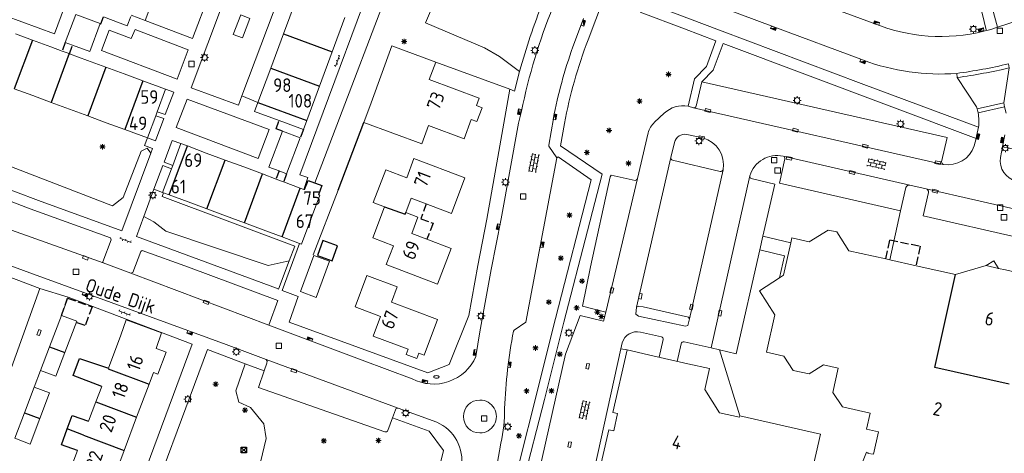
# Model space of a CAD drawing. Extents: x 168769 to 512904, y 516715 to 1559940.
# Tile 142 of 186: x 170164 to 170344, y 519865 to 519944. Entities that reach past the tile are written whole.
import ezdxf

# ---------------------------------------------------------------- set-up
doc = ezdxf.new("R2010")
doc.units = 0
doc.header["$MEASUREMENT"] = 0
doc.linetypes.add('OVERBOUW', pattern=[2, 1.5, -0.5])
doc.layers.get('0').update_dxf_attribs({"linetype": 'CONTINUOUS'})
for name, color, linetype, lineweight in [('B01_HOOFDGEBOUW', 10, 'CONTINUOUS', 0), ('B02_bijgebouw', 12, 'CONTINUOUS', 0), ('B07_scheidingsmuur', 14, 'CONTINUOUS', 25), ('B16_LUIFEL', 6, 'OVERBOUW', 25), ('B51_Luifel', 7, 'OVERBOUW', 25), ('Q04_wegmarkering', 7, 'CONTINUOUS', 0), ('Q21_LANTAARNPAAL', 7, 'CONTINUOUS', 18), ('Q23_kolk', 7, 'CONTINUOUS', 18), ('Q26_BOOM', 7, 'CONTINUOUS', 18), ('Q28_rioolput', 7, 'CONTINUOUS', 18), ('Q92_BRANDKRAAN', 7, 'CONTINUOUS', 0), ('Q96_STRAATKOLK', 7, 'CONTINUOUS', 0), ('Q97_TROTTOIRKOLK', 7, 'CONTINUOUS', 0), ('S02_symb_open_verh', 7, 'CONTINUOUS', 13), ('T04_Haag', 72, 'CONTINUOUS', 0), ('T05_SCHUTTING', 7, 'CONTINUOUS', 25), ('T51_CULTUURSCHEIDING', 3, 'CONTINUOUS', 0), ('V00_kant_verharding', 252, 'CONTINUOUS', 0), ('V11_VERKEERSDREMPEL', 7, 'CONTINUOUS', 0)]:
    doc.layers.add(name, color=color, linetype=linetype, lineweight=lineweight)
for name, color, linetype in [('B11_dakrand_hoofdgebouw', 20, 'CONTINUOUS'), ('B14_dakrand_bijgebouw', 30, 'CONTINUOUS'), ('Q34_Speelwerktuig', 32, 'CONTINUOUS'), ('Z02_Huisnummer', 253, 'CONTINUOUS'), ('Z06_STRAATNAAM', 7, 'CONTINUOUS')]:
    doc.layers.add(name, color=color, linetype=linetype)
doc.styles.add('ISOCP', font='isocp.shx', dxfattribs={"height": 1.8})

# ---------------------------------------------------------------- blocks, each defined once
blk = doc.blocks.new('Q21')
at = {"color": 0}
for points in [[(-1.5, 0), (-1, 0)], [(-1.06, 1.06), (-0.71, 0.71)], [(0, 1.5), (0, 1)], [(1.06, 1.06), (0.71, 0.71)], [(1.5, 0), (1, 0)], [(-1.06, -1.06), (-0.71, -0.71)], [(0, -1.5), (0, -1)], [(1.06, -1.06), (0.71, -0.71)]]:
    blk.add_lwpolyline(points, dxfattribs=at)
blk.add_circle((0, 0), 1, dxfattribs=at)
blk = doc.blocks.new('Q26')
at = {"color": 0}
for p, q in [((-1, 0), (1, 0)), ((-0.7, 0.7), (0.7, -0.7)), ((0.7, 0.7), (-0.7, -0.7)), ((0, 1), (0, -1))]:
    blk.add_line(p, q, dxfattribs=at)
blk = doc.blocks.new('Q28')
at = {"color": 0}
blk.add_lwpolyline([(1, 1), (1, -1), (-1, -1), (-1, 1)], close=True, dxfattribs=at)
blk = doc.blocks.new('Q34')
at = {"color": 0}
for p, q in [((-0.7, 0.7), (0.7, -0.7)), ((0.7, 0.7), (-0.7, -0.7))]:
    blk.add_line(p, q, dxfattribs=at)
blk.add_lwpolyline([(1, 1), (1, -1), (-1, -1), (-1, 1)], close=True, dxfattribs=at)
blk = doc.blocks.new('Q97')
blk.add_hatch(color=256).paths.add_polyline_path([(-1, 1), (-1, 0), (1, 1)])
blk.add_line((1, 1), (-1, 0))
at = {"color": 0}
for points in [[(-1, 0), (-1, 1), (1, 1), (1, 0), (-1, 0)], [(0, 0.8), (0, 1)]]:
    blk.add_lwpolyline(points, dxfattribs=at)
blk = doc.blocks.new('Q23')
at = {"color": 0}
blk.add_lwpolyline([(0.99, -0.5), (-0.99, -0.5), (-0.99, 0.5), (0.99, 0.5), (0.99, -0.5)], dxfattribs=at)
blk = doc.blocks.new('Q92')
at = {"color": 0}
blk.add_ellipse((0, 0), major_axis=(-0.991, 0), ratio=0.499983, start_param=1.570796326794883, end_param=7.853981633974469, dxfattribs=at)
blk = doc.blocks.new('S024')
at = {"color": 0}
for p, q in [((0, 1.2), (6.7, 1.2)), ((0, 0), (6.7, 0)), ((0.2, 1.2), (0.2, 0)), ((1.25, 1.5), (1.25, 1.2)), ((1.25, 0), (1.25, -1.2)), ((2.3, 1.2), (2.3, 0)), ((3.35, 1.5), (3.35, 1.2)), ((3.35, 0), (3.35, -1.2)), ((4.4, 1.2), (4.4, 0)), ((5.45, 1.5), (5.45, 1.2)), ((5.45, 0), (5.45, -1.2)), ((6.5, 1.2), (6.5, 0)), ((0, -1.2), (6.7, -1.2)), ((0.2, -1.2), (0.2, -1.5)), ((2.3, -1.2), (2.3, -1.5)), ((4.4, -1.2), (4.4, -1.5)), ((6.5, -1.2), (6.5, -1.5))]:
    blk.add_line(p, q, dxfattribs=at)
blk = doc.blocks.new('Q96')
for p, q in [((-1, 0.88), (1, 0.88)), ((-1, 0.75), (1, 0.75)), ((-1, 0.63), (1, 0.63)), ((-1, 0.5), (1, 0.5)), ((-1, 0.38), (1, 0.38)), ((-1, 0.25), (1, 0.25)), ((-1, 0.12), (1, 0.12))]:
    blk.add_line(p, q)
at = {"color": 0}
blk.add_lwpolyline([(1, 1), (1, 0), (-1, 0), (-1, 1), (1, 1)], dxfattribs=at)
blk = doc.blocks.new('S026')
for p, q in [((0, 0), (4.4, 0)), ((0.2, 0.5), (0.2, 0)), ((1.2, 0), (1.2, -0.5)), ((2.2, 0.5), (2.2, 0)), ((3.2, 0), (3.2, -0.5)), ((4.2, 0.5), (4.2, 0))]:
    blk.add_line(p, q)

msp = doc.modelspace()

# ---------------------------------------------------------------- linework, layer by layer
at = {"layer": 'B01_HOOFDGEBOUW'}
for p, q in [((170182.09, 519886.55), (170183.07, 519889.36)), ((170183.07, 519889.36), (170189.53, 519886.96)), ((170189.53, 519886.96), (170188.54, 519884.13)), ((170179.81, 519880.47), (170182.09, 519886.55)), ((170188.54, 519884.13), (170189.58, 519883.74)), ((170188.88, 519879.41), (170190.39, 519883.45)), ((170190.39, 519883.45), (170189.58, 519883.74)), ((170188.07, 519879.72), (170187.26, 519877.55)), ((170188.88, 519879.41), (170188.07, 519879.72))]:
    msp.add_line(p, q, dxfattribs=at)
for points in [[(170214.25, 519948.16), (170211.91, 519941.87)], [(170178.9, 519944.97), (170183.26, 519943.34), (170183.88, 519945.02)], [(170220.86, 519938.54), (170223.2, 519944.84)], [(170162.78, 519941.86), (170165.84, 519940.73)], [(170211.91, 519941.87), (170209.57, 519935.57)], [(170165.84, 519940.73), (170169.21, 519939.49)], [(170169.21, 519939.49), (170171.31, 519938.71)], [(170228, 519929.22), (170231.77, 519939.67), (170239.84, 519936.65), (170238.65, 519933.48)], [(170171.31, 519938.71), (170172.59, 519938.24)], [(170172.59, 519938.24), (170172.64, 519938.22)], [(170172.64, 519938.22), (170175.96, 519936.99)], [(170218.52, 519932.24), (170220.86, 519938.54)], [(170175.96, 519936.99), (170179.34, 519935.74)], [(170179.34, 519935.74), (170182.71, 519934.5)], [(170182.71, 519934.5), (170186.09, 519933.25)], [(170209.57, 519935.57), (170207.23, 519929.27)], [(170186.09, 519933.25), (170190.28, 519931.7)], [(170216.18, 519925.94), (170218.52, 519932.24)], [(170238.65, 519933.48), (170247.83, 519930.06)], [(170165.91, 519930.54), (170162.53, 519931.79)], [(170169.28, 519929.29), (170165.91, 519930.54)], [(170190.28, 519931.7), (170188.75, 519927.57)], [(170172.66, 519928.04), (170169.28, 519929.29)], [(170207.23, 519929.27), (170206.61, 519927.62), (170211.11, 519925.95)], [(170238.55, 519925.01), (170237.3, 519921.65), (170226.66, 519925.6), (170228, 519929.22)], [(170247.32, 519928.69), (170248.34, 519928.31), (170247.4, 519925.78), (170246.38, 519926.16)], [(170247.83, 519930.06), (170247.32, 519928.69)], [(170176.03, 519926.8), (170172.66, 519928.04)], [(170179.41, 519925.55), (170176.03, 519926.8)], [(170188.48, 519926.83), (170186.97, 519922.75), (170182.78, 519924.3)], [(170188.75, 519927.57), (170188.48, 519926.83)], [(170182.78, 519924.3), (170179.41, 519925.55)], [(170211.11, 519925.95), (170215.57, 519924.29)], [(170215.57, 519924.29), (170216.18, 519925.94)], [(170245.06, 519922.59), (170238.55, 519925.01)], [(170246.38, 519926.16), (170245.06, 519922.59)], [(170191.59, 519917.7), (170193.09, 519921.73)], [(170193.09, 519921.73), (170194.3, 519921.28)], [(170194.3, 519921.28), (170197.76, 519919.99)], [(170197.76, 519919.99), (170201.22, 519918.7)], [(170191.36, 519917.09), (170191.59, 519917.7)], [(170201.22, 519918.7), (170204.64, 519917.43)], [(170230.47, 519910.1), (170228.39, 519910.89), (170230.68, 519916.91), (170234.52, 519915.46), (170235.86, 519918.98), (170245.21, 519915.42), (170242.72, 519908.88), (170238.11, 519910.63)], [(170189.93, 519912.7), (170189.75, 519912.77), (170191.36, 519917.09)], [(170204.64, 519917.43), (170208.08, 519916.14)], [(170208.08, 519916.14), (170210.57, 519915.21)], [(170210.57, 519915.21), (170211.54, 519914.85)], [(170211.54, 519914.85), (170211.95, 519914.7)], [(170211.95, 519914.7), (170214.99, 519913.56)], [(170190.96, 519912.31), (170189.93, 519912.7)], [(170194.42, 519911.02), (170190.96, 519912.31)], [(170218.33, 519912.32), (170218.58, 519912.23), (170215.23, 519903.26), (170214.88, 519903.39)], [(170214.99, 519913.56), (170215.64, 519913.32)], [(170215.64, 519913.32), (170215.79, 519913.27)], [(170197.88, 519909.73), (170194.42, 519911.02)], [(170238.11, 519910.63), (170235.36, 519911.68), (170234.36, 519909.04)], [(170201.29, 519908.46), (170197.88, 519909.73)], [(170238.24, 519904.17), (170242.66, 519902.49), (170240.17, 519895.94), (170230.78, 519899.5), (170232.1, 519902.97), (170228.3, 519904.41), (170230.47, 519910.1)], [(170234.36, 519909.04), (170236.56, 519908.2), (170235.44, 519905.23), (170238.24, 519904.17)], [(170204.74, 519907.17), (170201.29, 519908.46)], [(170208.2, 519905.88), (170204.74, 519907.17)], [(170211.65, 519904.6), (170208.2, 519905.88)], [(170315.66, 519902.06), (170313.43, 519905.51), (170311.84, 519905.85), (170308.35, 519903.69), (170305.17, 519904.39)], [(170214.88, 519903.39), (170211.65, 519904.6)], [(170304.99, 519903.51), (170303.66, 519897.54), (170302.92, 519897.06)], [(170305.17, 519904.39), (170304.99, 519903.51)], [(170322.42, 519900.55), (170315.66, 519902.06)], [(170322.42, 519900.55), (170323.15, 519900.38)], [(170323.15, 519900.38), (170327.97, 519899.3)], [(170327.97, 519899.3), (170335.21, 519897.68)], [(170340.84, 519899.32), (170335.21, 519897.68)], [(170343.12, 519898.81), (170340.84, 519899.32)], [(170343.12, 519898.81), (170344.4, 519898.52), (170346.69, 519898.01)], [(170234.82, 519883.97), (170228.38, 519886.37), (170229.73, 519889.99), (170225.04, 519891.74), (170227.19, 519897.5), (170232.8, 519895.41), (170231.76, 519892.6), (170240.19, 519889.45), (170237.74, 519882.88), (170236.75, 519883.25), (170236.38, 519882.28), (170234.45, 519883), (170234.82, 519883.97)], [(170302.92, 519897.06), (170299.24, 519894.7)], [(170299.24, 519894.7), (170302.06, 519890.27), (170300.53, 519883.41), (170303.7, 519882.7)], [(170290.18, 519849.12), (170291, 519852.77), (170280.53, 519855.14), (170279.71, 519851.49), (170271.91, 519853.25), (170272.7, 519856.92), (170268.99, 519857.73), (170271.63, 519869.19), (170272.5, 519869.01), (170273.21, 519872.18), (170272.35, 519872.39), (170274.95, 519883.84), (170278.91, 519882.93)], [(170278.91, 519882.93), (170286.13, 519881.29)], [(170303.7, 519882.7), (170305.42, 519880.08)], [(170286.13, 519881.29), (170290.06, 519880.41), (170289.2, 519876.6), (170291.94, 519872.31)], [(170305.42, 519880.08), (170308.38, 519879.44)], [(170308.38, 519879.44), (170310.97, 519881.08)], [(170310.97, 519881.08), (170313.68, 519880.48), (170312.7, 519876.04)], [(170177.49, 519874.29), (170178.56, 519877.16)], [(170187.26, 519877.55), (170184.98, 519871.48)], [(170314.51, 519873.38), (170312.7, 519876.04)], [(170176.17, 519870.78), (170177.49, 519874.29)], [(170314.51, 519873.38), (170319.57, 519872.26), (170318.91, 519869.32), (170321.1, 519868.83), (170320.18, 519864.74), (170319.12, 519864.83), (170319.17, 519864.97), (170318.88, 519865.06), (170314.76, 519854.71), (170314.05, 519843.59), (170314.35, 519843.57), (170314.36, 519843.66), (170324.93, 519839.41), (170325.13, 519837.28), (170333.15, 519835.5), (170334.25, 519837.34), (170345.62, 519836.69)], [(170184.98, 519871.48), (170182.7, 519865.41)], [(170291.94, 519872.31), (170295.57, 519871.5)], [(170295.57, 519871.5), (170295.62, 519871.72)], [(170295.62, 519871.72), (170310.42, 519868.36), (170307.1, 519853.62)], [(170172.91, 519862.12), (170174.14, 519865.38)], [(170182.7, 519865.41), (170180.4, 519859.3)]]:
    msp.add_lwpolyline(points, dxfattribs=at)
at = {"layer": 'B02_bijgebouw'}
for points in [[(170171.89, 519940.27), (170173.8, 519945.4)], [(170173.8, 519945.4), (170178.3, 519943.73)], [(170178.3, 519943.73), (170176.39, 519938.6), (170173.22, 519939.78)], [(170173.22, 519939.78), (170171.89, 519940.27)], [(170211.11, 519916.69), (170209.25, 519917.39), (170211.73, 519924)], [(170211.73, 519924), (170214.98, 519922.78)], [(170214.98, 519922.78), (170212.5, 519916.17)], [(170212.5, 519916.17), (170211.11, 519916.69)], [(170217.46, 519901.16), (170220.35, 519900.12), (170217.93, 519893.47), (170215.02, 519894.59), (170217.46, 519901.16)], [(170168.98, 519884.42), (170171.16, 519890.18)], [(170171.16, 519890.18), (170173.99, 519889.11), (170171.82, 519883.35)], [(170167.34, 519880.07), (170168.98, 519884.42)], [(170171.82, 519883.35), (170170.17, 519879), (170167.34, 519880.07)], [(170164.4, 519872.28), (170166.18, 519877)], [(170166.18, 519877), (170168.98, 519875.94), (170167.2, 519871.23)], [(170162.64, 519867.62), (170164.4, 519872.28)], [(170167.2, 519871.23), (170165.44, 519866.57), (170162.64, 519867.62)]]:
    msp.add_lwpolyline(points, dxfattribs=at)
at = {"layer": 'B07_scheidingsmuur'}
for points in [[(170211.91, 519941.87), (170220.86, 519938.54)], [(170165.84, 519940.73), (170162.53, 519931.79)], [(170172.59, 519938.24), (170169.28, 519929.29)], [(170179.34, 519935.74), (170176.03, 519926.8)], [(170209.57, 519935.57), (170218.52, 519932.24)], [(170186.09, 519933.25), (170182.78, 519924.3)], [(170207.23, 519929.27), (170216.18, 519925.94)], [(170190.96, 519912.31), (170194.3, 519921.28)], [(170197.88, 519909.73), (170201.22, 519918.7)], [(170204.74, 519907.17), (170208.08, 519916.14)], [(170211.65, 519904.6), (170214.99, 519913.56)], [(170230.47, 519910.1), (170234.25, 519908.77), (170234.36, 519909.04)], [(170345.05, 519877.58), (170331.42, 519880.6), (170335.21, 519897.68)], [(170168.98, 519884.42), (170171.82, 519883.35)], [(170179.81, 519880.47), (170179.77, 519880.37)], [(170179.77, 519880.37), (170187.26, 519877.55)], [(170177.49, 519874.29), (170184.98, 519871.48)], [(170164.4, 519872.28), (170167.2, 519871.23)], [(170175.21, 519868.22), (170172.24, 519869.34)], [(170175.21, 519868.22), (170182.7, 519865.41)]]:
    msp.add_lwpolyline(points, dxfattribs=at)
at = {"layer": 'B11_dakrand_hoofdgebouw', "flags": 128}
msp.add_lwpolyline([(170215.79, 519913.27), (170216.43, 519914.96), (170218.96, 519914.02), (170218.33, 519912.32)], dxfattribs=at)
at = {"layer": 'B11_dakrand_hoofdgebouw'}
for points in [[(170178.56, 519877.16), (170173.34, 519879.13), (170174.47, 519882.3), (170179.81, 519880.47)], [(170172.24, 519869.34), (170173.12, 519871.83), (170176.17, 519870.78)], [(170174.14, 519865.38), (170171.21, 519866.43), (170172.24, 519869.34)]]:
    msp.add_lwpolyline(points, dxfattribs=at)
at = {"layer": 'B14_dakrand_bijgebouw'}
msp.add_lwpolyline([(170221.85, 519902.96), (170219.15, 519903.95), (170218.14, 519901.18), (170220.84, 519900.2), (170221.85, 519902.96)], dxfattribs=at)
at = {"layer": 'B16_LUIFEL'}
msp.add_lwpolyline([(170171.16, 519890.18), (170172.32, 519893.35), (170176.8, 519891.73), (170175.51, 519888.31), (170173.9, 519888.86)], dxfattribs=at)
at = {"layer": 'B51_Luifel'}
for points in [[(170178.3, 519943.73), (170178.42, 519943.68), (170178.9, 519944.97)], [(170171.89, 519940.27), (170171.31, 519938.71)], [(170172.64, 519938.22), (170173.22, 519939.78)], [(170211.73, 519924), (170210.55, 519924.44), (170211.11, 519925.95)], [(170215.57, 519924.29), (170214.98, 519922.78)], [(170211.11, 519916.69), (170210.57, 519915.21)], [(170212.5, 519916.17), (170211.95, 519914.7)], [(170238.11, 519910.63), (170237.1, 519907.92), (170239.35, 519907.1), (170238.24, 519904.17)], [(170322.42, 519900.55), (170323.18, 519904.05), (170328.74, 519902.89)], [(170328.74, 519902.89), (170327.97, 519899.3)]]:
    msp.add_lwpolyline(points, dxfattribs=at)
at = {"layer": 'Q04_wegmarkering'}
for points in [[(170287.14, 519928.3), (170332.97, 519917.91)], [(170303.6, 519919.39), (170326.82, 519914.09)], [(170276.69, 519891.7), (170282.99, 519919.14)], [(170292.56, 519916.92), (170286.42, 519889.58)], [(170297.49, 519915.81), (170290.36, 519884.21)], [(170276.89, 519915.32), (170271.06, 519890.8)], [(170329.8, 519913.44), (170348.06, 519909.26)], [(170151.67, 519909.78), (170154.93, 519908.31), (170178.83, 519899.85)], [(170183.93, 519897.91), (170209.21, 519888.42)], [(170208.75, 519882.07), (170232.98, 519873.13)]]:
    msp.add_lwpolyline(points, dxfattribs=at)
at = {"layer": 'T04_Haag'}
msp.add_lwpolyline([(170217.36, 519901.3), (170221.95, 519913.14)], dxfattribs=at)
at = {"layer": 'T05_SCHUTTING'}
msp.add_lwpolyline([(170221.95, 519913.14), (170226.66, 519925.6)], dxfattribs=at)
at = {"layer": 'T51_CULTUURSCHEIDING'}
for points in [[(170193.31, 519970.39), (170196.03, 519969.38), (170186.57, 519944.31)], [(170219, 519960.94), (170216.16, 519961.99), (170204.27, 519930.46)], [(170234.99, 519959.95), (170217.66, 519914.51)], [(170251.52, 519937.73), (170248.78, 519939.31), (170237.97, 519943.88), (170243.07, 519955.8)], [(170202.69, 519941.77), (170204.39, 519941.13), (170205.77, 519944.69), (170204.08, 519945.33), (170202.69, 519941.77)], [(170251.52, 519937.73), (170255.23, 519934.97)], [(170239.84, 519936.65), (170253.43, 519931.68)], [(170150.37, 519926.03), (170153.11, 519920.85), (170180.55, 519910.28), (170182.49, 519911.8), (170185.78, 519920.3), (170186.9, 519920.86), (170187.55, 519919.95)], [(170189.75, 519912.77), (170188.11, 519913.38)], [(170212.98, 519900.2), (170209.08, 519899.33), (170190.33, 519905.65), (170188.15, 519907.33), (170186.32, 519908.33)], [(170185.05, 519849.17), (170203.25, 519844.6), (170208.74, 519867.56), (170208.3, 519870.29), (170205.87, 519873.29), (170203.74, 519874.27), (170203.19, 519876.36), (170204.9, 519881.31)]]:
    msp.add_lwpolyline(points, dxfattribs=at)
at = {"layer": 'V00_kant_verharding'}
for p, q in [((170165.46, 519909.77), (170154.61, 519913.86)), ((170180.16, 519904.44), (170165.46, 519909.77)), ((170178.79, 519900.01), (170180.29, 519904.08)), ((170180.29, 519904.08), (170180.16, 519904.44)), ((170185.76, 519901.93), (170184.25, 519898.03)), ((170185.98, 519902.11), (170185.76, 519901.93)), ((170194.47, 519899.06), (170185.98, 519902.11)), ((170157.84, 519900.78), (170165.38, 519898.01)), ((170178.83, 519899.85), (170178.79, 519900.01)), ((170183.93, 519897.91), (170178.83, 519899.85)), ((170165.38, 519898.01), (170177.12, 519893.7)), ((170184.25, 519898.03), (170183.93, 519897.91)), ((170210.9, 519892.89), (170194.47, 519899.06)), ((170177.12, 519893.7), (170201.38, 519884.82)), ((170209.21, 519888.42), (170210.9, 519892.89)), ((170226.38, 519881.94), (170209.21, 519888.42)), ((170201.38, 519884.82), (170208.75, 519882.07)), ((170208.75, 519882.07), (170208.92, 519881.81)), ((170208.92, 519881.81), (170208.88, 519881.39)), ((170235.52, 519878.55), (170226.38, 519881.94)), ((170208.88, 519881.39), (170208.4, 519880))]:
    msp.add_line(p, q, dxfattribs=at)
for points in [[(170165.93, 519948.45), (170159.55, 519950.76), (170157.88, 519946.24), (170169.91, 519941.85), (170183.8, 519979.44), (170178.09, 519981.55), (170165.93, 519948.45)], [(170364.38, 519964.75), (170360.54, 519960.93), (170356.55, 519957.05), (170353.43, 519954.36), (170349.44, 519951.68), (170347.04, 519950.36), (170344.63, 519949.25), (170341.6, 519948.05), (170342.92, 519943.07)], [(170214.89, 519916), (170231.88, 519961.55)], [(170318.31, 519937.03), (170301.91, 519943.12), (170279.55, 519951.54)], [(170322.6, 519942.91), (170305.64, 519949.22)], [(170340.85, 519942.62), (170339.67, 519947.42), (170337.89, 519947.06), (170335.81, 519946.66), (170333.65, 519946.57), (170331.65, 519946.55), (170323.24, 519947.37), (170305.64, 519949.22)], [(170291.92, 519942.53), (170278.14, 519947.73)], [(170285.5, 519942.8), (170277.34, 519945.85)], [(170347.1, 519944.46), (170342.92, 519943.07)], [(170192.42, 519933.57), (170178.52, 519938.78), (170179.94, 519942.51), (170183.98, 519940.98), (170184.68, 519942.67), (170194.43, 519938.93), (170192.42, 519933.57)], [(170285.5, 519942.8), (170291.25, 519940.58)], [(170339.43, 519924.73), (170317.91, 519932.73), (170291.92, 519942.53)], [(170286.15, 519928.58), (170287.33, 519933.61), (170289.51, 519935.87), (170291.25, 519940.58)], [(170288.66, 519933.04), (170290.73, 519935.21), (170292.58, 519940.08), (170338.98, 519922.63)], [(170344.92, 519936.37), (170345.08, 519935.61), (170344.09, 519929.19), (170344.23, 519928.49), (170344.48, 519927.3)], [(170339.35, 519927.36), (170339.18, 519928.09), (170339.09, 519928.49), (170335.52, 519933.85), (170335.43, 519934.61)], [(170188.75, 519927.57), (170190.22, 519927.03), (170191.78, 519931.15), (170190.28, 519931.7)], [(170253.43, 519931.68), (170251.42, 519920.28), (170249.24, 519907.85), (170247.56, 519899.35), (170245.92, 519890.14)], [(170356.72, 519930.97), (170346.18, 519920.65), (170343.83, 519921.14)], [(170209.26, 519924.29), (170207.28, 519918.97), (170192.22, 519924.68), (170194.24, 519929.9), (170209.26, 519924.29)], [(170187.55, 519919.95), (170187.87, 519920.82), (170186.39, 519921.39), (170186.97, 519922.75), (170188.41, 519922.23), (170189.95, 519926.31), (170188.48, 519926.83)], [(170182.26, 519905.72), (170166.94, 519911.28), (170154.25, 519916.02), (170147.64, 519918.61), (170150.37, 519926.03)], [(170255.01, 519925.46), (170251.85, 519907.88), (170250.01, 519898.61), (170247.92, 519887.14)], [(170338.98, 519922.63), (170339.09, 519923.09), (170339.43, 519924.73)], [(170344.26, 519923.34), (170343.83, 519921.14)], [(170193.09, 519921.73), (170191.52, 519922.3), (170190.01, 519918.32), (170191.59, 519917.7)], [(170233.02, 519767.83), (170238.58, 519791.18), (170240.05, 519797.32), (170251.86, 519843.93), (170259.81, 519874.72), (170263.36, 519888.95), (170267.67, 519905.71), (170270.39, 519916.13), (170262.75, 519921.3)], [(170338.64, 519921.3), (170338.98, 519922.63)], [(170182.26, 519905.72), (170187.55, 519919.95)], [(170191.36, 519917.09), (170189.77, 519917.71), (170188.11, 519913.38), (170186.32, 519908.33), (170184.95, 519904.64)], [(170262.07, 519919.11), (170262.3, 519919.27)], [(170268.39, 519915.08), (170262.3, 519919.27)], [(170131.41, 519917.15), (170132.64, 519915.58), (170133.23, 519914.84), (170135.45, 519912.31), (170138.67, 519909.13), (170141.55, 519907.05), (170145.67, 519904.31), (170149.23, 519902.25), (170155.41, 519899.61), (170167.22, 519895.12)], [(170215.64, 519913.32), (170216.39, 519915.5), (170214.89, 519916)], [(170232.18, 519772.4), (170240.67, 519806.03), (170251.72, 519849.33), (170261.82, 519889.6), (170268.39, 519915.08)], [(170271.84, 519915.61), (170268.23, 519899.08), (170266.78, 519891.88), (170271.06, 519890.8), (170270.66, 519889.14), (170266.32, 519890.15), (170263.63, 519883.04), (170257.53, 519855.84), (170262.1, 519854.96), (170261.4, 519851.5), (170263.1, 519851.21)], [(170214, 519902.92), (170189.67, 519911.99), (170189.93, 519912.7)], [(170325.15, 519909.38), (170323.15, 519900.38)], [(170184.95, 519904.64), (170210.61, 519895.16), (170211.03, 519895), (170212.98, 519900.2), (170214, 519902.92)], [(170238.4, 519879.62), (170212.96, 519888.91), (170214.6, 519893.65), (170211.69, 519894.75), (170214.88, 519903.39)], [(170299.89, 519904.71), (170299.31, 519902.19)], [(170299.89, 519904.71), (170304.98, 519903.52), (170304.99, 519903.51)], [(170302.92, 519897.06), (170303.82, 519901.14), (170299.31, 519902.19)], [(170340.84, 519899.32), (170342.23, 519900.21), (170343.12, 519898.81)], [(170167.22, 519895.12), (170159.65, 519874.16)], [(170172.42, 519893.51), (170167.22, 519895.12)], [(170172.42, 519893.51), (170195.15, 519884.93), (170177.65, 519837.7), (170154.57, 519846), (170155.7, 519849.24)], [(170171.16, 519890.18), (170172.42, 519893.51)], [(170286.42, 519889.58), (170286.08, 519888.34), (170285.67, 519888.18), (170277.03, 519890.06), (170276.59, 519890.43), (170276.69, 519891.7), (170277.13, 519891.88), (170277.91, 519891.78), (170286.25, 519889.83), (170286.42, 519889.58)], [(170245.92, 519890.14), (170242.32, 519881.18), (170238.4, 519879.62)], [(170247.92, 519887.14), (170247.23, 519882.65)], [(170176.81, 519819.29), (170180.73, 519835.02), (170182.02, 519840.26), (170205.48, 519834.74), (170206.07, 519837.54), (170182.74, 519842.93), (170185.05, 519849.17), (170197.95, 519883.92), (170204.9, 519881.31), (170208.4, 519880)], [(170273.83, 519884.07), (170266.48, 519850.64)], [(170274.95, 519883.84), (170273.83, 519884.07)], [(170291.9, 519883.87), (170295.62, 519871.72)], [(170166.18, 519877), (170167.34, 519880.07)], [(170208.4, 519880), (170207.35, 519876.92)], [(170231.91, 519871.37), (170238.62, 519868.92), (170241.29, 519865.39), (170238.93, 519855.81), (170237.76, 519851.3)]]:
    msp.add_lwpolyline(points, dxfattribs=at)
for points in [[(170183.98, 519945.28), (170186.57, 519944.31), (170195.2, 519941.01), (170198.35, 519949.28, -0.542136), (170199.91, 519953.5), (170206.46, 519970.98), (170190.8, 519976.81), (170189.49, 519973.29), (170189.27, 519973.38), (170188.76, 519972.08)], [(170223.78, 519960.61), (170224.99, 519964.09), (170209.2, 519969.94), (170202.69, 519952.4, -0.497429), (170201.12, 519948.29), (170194.99, 519931.98), (170203.65, 519928.75), (170204.27, 519930.46), (170207.23, 519929.27)], [(170243.07, 519955.8), (170259.52, 519947.71, 0.028093), (170255.23, 519934.97), (170254.33, 519931.36), (170253.43, 519931.68)], [(170255.01, 519925.46), (170255.59, 519927.68, -0.046888), (170261.36, 519946.78)], [(170270.6, 519948.26), (170267.79, 519940.75, 0.045495), (170263.48, 519925.41), (170262.75, 519921.3)], [(170266.98, 519944.67), (170265, 519939.45, 0.037281), (170261.43, 519926.33), (170260.6, 519921.4), (170260.62, 519921.23), (170262.07, 519919.11)], [(170342.92, 519943.07, -0.158449), (170322.6, 519942.91)], [(170335.43, 519934.61, -0.109306), (170318.31, 519937.03)], [(170286.15, 519928.58), (170287.14, 519928.3, 0.392983), (170287.63, 519928.61), (170288.66, 519933.04)], [(170288.66, 519933.04), (170333.67, 519922.81), (170332.65, 519918.37, 0.2536), (170332.97, 519917.91, 0.370223), (170338.64, 519921.3)], [(170271.84, 519915.61), (170272.06, 519915.93), (170276.42, 519914.97, 0.344969), (170276.89, 519915.32), (170278.83, 519923.68, -0.140961), (170279.99, 519925.63), (170281.77, 519927.28, -0.244328), (170286.15, 519928.58)], [(170339.43, 519924.73, 0.092663), (170339.35, 519927.36)], [(170292.06, 519916.62, 0.360865), (170292.56, 519916.92, 0.398649), (170288.83, 519922.75), (170285.92, 519923.4, 0.391438), (170283.65, 519921.94), (170282.99, 519919.14, 0.313619), (170283.27, 519918.65), (170292.06, 519916.62)], [(170325.15, 519909.38), (170302.92, 519914.44), (170303.93, 519918.89, 0.387631), (170303.6, 519919.39, 0.39682), (170297.49, 519915.81, 0.440067), (170297.75, 519915.31), (170302.05, 519914.29), (170299.89, 519904.71)], [(170343.83, 519921.14), (170343.44, 519919.15, 0.379577), (170346.36, 519914.83, 0.34518), (170346.85, 519915.16), (170347.86, 519919.59), (170357.73, 519917.33), (170356.74, 519912.88, 0.393291), (170357.06, 519912.38), (170361.46, 519911.37), (170359.3, 519901.52), (170354.83, 519902.5, 0.426934), (170354.37, 519902.19), (170354.2, 519901.14)], [(170251.15, 519862.85), (170251.79, 519866.73, 0.060372), (170252.49, 519873.12, -0.038608), (170254.13, 519887.29), (170254.26, 519887.45), (170256.39, 519888.95), (170262.07, 519919.11)], [(170347.49, 519906.74), (170346.96, 519904.44), (170329.29, 519908.46), (170330.24, 519912.74, 0.395923), (170329.8, 519913.44), (170326.82, 519914.09, 0.366567), (170326.13, 519913.66), (170325.15, 519909.38)], [(170299.31, 519902.19), (170294.96, 519883.15), (170291.9, 519883.87), (170290.36, 519884.21), (170285.41, 519885.32, 0.439242), (170284.91, 519884.99), (170284.17, 519881.74)], [(170273.83, 519884.07), (170274.07, 519885.17, -0.387386), (170277.4, 519887.12), (170281.26, 519886.24, -0.407309), (170281.55, 519885.74), (170280.82, 519882.5)], [(170247.23, 519882.65, -0.434455), (170235.52, 519878.55)], [(170207.35, 519876.92), (170230.52, 519868.8, 0.353448), (170231.08, 519869.05), (170231.91, 519871.37)], [(170231.91, 519871.37), (170232.45, 519872.87, -0.360105), (170232.98, 519873.13), (170240.03, 519870.57, -0.348615), (170244.52, 519862.27), (170242.48, 519853.8, -0.197796), (170242.07, 519853.24), (170240.36, 519852.08, 0.148091), (170239.96, 519851.48), (170234.69, 519830.44)]]:
    msp.add_lwpolyline(points, format="xyb", dxfattribs=at)
at = {"layer": 'V11_VERKEERSDREMPEL'}
for points in [[(170344.92, 519936.37, -0.028949), (170335.43, 519934.61)], [(170345.08, 519935.61, -0.023025), (170335.52, 519933.85)], [(170247.95, 519874.65, -1.000165), (170247.95, 519868.6, -0.999835), (170247.95, 519874.65)]]:
    msp.add_lwpolyline(points, format="xyb", dxfattribs=at)
for points in [[(170344.09, 519929.19), (170339.18, 519928.09)], [(170344.23, 519928.49), (170339.35, 519927.36)]]:
    msp.add_lwpolyline(points, dxfattribs=at)

# ---------------------------------------------------------------- block references
at = {"layer": 'Q21_LANTAARNPAAL', "xscale": 0.5, "yscale": 0.5}
for p in [(170338.5, 519942.73), (170258.04, 519938.83), (170197.43, 519937.52), (170306.15, 519929.65), (170325.13, 519925.34), (170288.15, 519922.2), (170344.36, 519920.89), (170252.66, 519914.63), (170187.93, 519912.25), (170176.31, 519893.68), (170248.15, 519890.08), (170264.26, 519886.99), (170203.26, 519883.51), (170194.38, 519874.78), (170234.34, 519872.28), (170253.06, 519869.77)]:
    msp.add_blockref('Q21', p, dxfattribs=at)
at = {"layer": 'Q23_kolk'}
for p, xscale, yscale, rotation in [((170289.77, 519927.79), 0.4999999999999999, 0.4999999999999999, 347.3217172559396), ((170288.62, 519922.8), 0.5, 0.5, 347.2281972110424), ((170305.83, 519924.18), 0.4999999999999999, 0.4999999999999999, 347.3217172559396), ((170318.66, 519921.25), 0.4999999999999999, 0.4999999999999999, 347.3217172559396), ((170304.7, 519919.02), 0.4999999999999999, 0.4999999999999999, 347.3217172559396), ((170331.98, 519918.22), 0.4999999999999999, 0.4999999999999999, 347.3217172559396), ((170316.24, 519916.4), 0.4999999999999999, 0.4999999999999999, 347.3217172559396), ((170331.48, 519912.97), 0.4999999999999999, 0.4999999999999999, 347.3217172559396), ((170175.6, 519900.75), 0.5, 0.5, 339.7666308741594), ((170272.16, 519894.78), 0.5, 0.5, 75.09633836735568), ((170277.39, 519893.69), 0.4999999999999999, 0.4999999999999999, 77.44782533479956), ((170197.74, 519892.6), 0.5, 0.5, 339.9984940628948), ((170286.75, 519891.73), 0.5, 0.5, 76.29814356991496), ((170291.99, 519890.59), 0.4999999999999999, 0.4999999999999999, 77.80294525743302), ((170167.08, 519887.02), 0.4999999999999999, 0.4999999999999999, 249.5347163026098), ((170213.84, 519880.04), 0.4999999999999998, 0.4999999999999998, 159.7666308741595), ((170267.72, 519880.84), 0.5, 0.5, 257.2281972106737), ((170264.41, 519866.46), 0.5, 0.5, 257.5412645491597)]:
    msp.add_blockref('Q23', p, dxfattribs=dict(at, xscale=xscale, yscale=yscale, rotation=rotation))
at = {"layer": 'Q26_BOOM', "xscale": 0.5, "yscale": 0.5}
for p in [(170234.05, 519940.45), (170282.56, 519934.42), (170277.25, 519929.5), (170271.64, 519924.14), (170178.72, 519921.14), (170267.59, 519920.07), (170275.23, 519918.1), (170264.39, 519908.59), (170262.79, 519900.69), (170266.69, 519896.48), (170260.59, 519892.63), (170265.7, 519891.58), (170269.5, 519890.78), (170270.23, 519889.97), (170258.16, 519884.2), (170262.61, 519883.07), (170199.48, 519877.56), (170256.52, 519876.31), (170261.1, 519876.33), (170204.85, 519872.8), (170219.33, 519867.17), (170229.33, 519867.22), (170255.12, 519868.07)]:
    msp.add_blockref('Q26', p, dxfattribs=at)
at = {"layer": 'Q28_rioolput', "xscale": 0.5, "yscale": 0.5}
for p in [(170343.34, 519942.42), (170195.03, 519936.33), (170301.95, 519918.66), (170302.58, 519916.78), (170255.89, 519912.01), (170343.4, 519909.96), (170344.1, 519908.19), (170173.86, 519898.18), (170211.05, 519884.58), (170248.75, 519871.26)]:
    msp.add_blockref('Q28', p, dxfattribs=at)
at = {"layer": 'Q34_Speelwerktuig', "xscale": 0.5, "yscale": 0.5}
msp.add_blockref('Q34', (170204.64, 519865.48), dxfattribs=at)
at = {"layer": 'Q92_BRANDKRAAN', "xscale": 0.5, "yscale": 0.5}
msp.add_blockref('Q92', (170239.98, 519878.89), dxfattribs=at)
at = {"layer": 'Q96_STRAATKOLK', "xscale": 0.4999999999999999, "yscale": 0.4999999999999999}
for p, rotation in [((170339.09, 519923.09), 256.7561979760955), ((170344.04, 519922.29), 78.17329607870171)]:
    msp.add_blockref('Q96', p, dxfattribs=dict(at, rotation=rotation))
at = {"layer": 'Q97_TROTTOIRKOLK'}
for p, xscale, yscale, rotation in [((170266.7, 519943.94), 0.4999999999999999, 0.4999999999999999, 249.4540340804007), ((170301.91, 519943.12), 0.5, 0.5, 159.5177031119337), ((170320.66, 519943.6), 0.4999999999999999, 0.4999999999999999, 343.6639571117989), ((170339.95, 519942.37), 0.5, 0.5, 13.53585636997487), ((170318.31, 519937.03), 0.5000000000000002, 0.5000000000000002, 159.6251000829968), ((170255.43, 519927.5), 0.5, 0.5, 78.28444046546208), ((170261.49, 519926.66), 0.4999999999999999, 0.4999999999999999, 258.7238703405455), ((170251.55, 519906.39), 0.5, 0.5, 78.68161806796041), ((170259.18, 519903.21), 0.5, 0.5, 259.255995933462), ((170175.62, 519894.25), 0.5000000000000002, 0.5000000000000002, 159.8070602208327), ((170194.81, 519887.22), 0.5000000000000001, 0.5000000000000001, 159.8623486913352), ((170216.66, 519885.61), 0.4999999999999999, 0.4999999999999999, 339.2624641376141), ((170247.31, 519883.33), 0.5, 0.5, 81.17521579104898), ((170253.15, 519881.18), 0.5, 0.5, 262.0466042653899), ((170237.8, 519877.81), 0.5, 0.5, 346.924689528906)]:
    msp.add_blockref('Q97', p, dxfattribs=dict(at, xscale=xscale, yscale=yscale, rotation=rotation))
at = {"layer": 'S02_symb_open_verh'}
for name, p, xscale, yscale, rotation in [('S026', (170221.43, 519935.84), 0.5, 0.5, 69.41862244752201), ('S024', (170257.54, 519916.51), 0.5, 0.5, 79.2587499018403), ('S024', (170319.1, 519918.35), 0.5, 0.5, 347.3092418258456), ('S026', (170181.89, 519904.33), 0.5, 0.5, 340.4358874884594), ('S026', (170181.7, 519890.99), 0.5, 0.5, 340.4358874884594), ('S024', (170266.78, 519871.19), 0.4999999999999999, 0.4999999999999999, 77.74960861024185)]:
    msp.add_blockref(name, p, dxfattribs=dict(at, xscale=xscale, yscale=yscale, rotation=rotation))

# ---------------------------------------------------------------- texts
at = {"layer": 'Z02_Huisnummer', "style": 'ISOCP'}
for s, p in [('98', (170210.03, 519931.19)), ('59', (170185.66, 519929.02)), ('108', (170212.82, 519928.32)), ('49', (170183.57, 519924.19)), ('69', (170193.73, 519917.42)), ('61', (170191.28, 519912.58)), ('75', (170215.56, 519910.46)), ('67', (170214.19, 519906.22))]:
    msp.add_text(s, height=2.5, dxfattribs=at).set_placement(p)
for s, rotation, p in [('73', 69.1817, (170240.45, 519927.65)), ('71', 69.1817, (170238.1, 519913.47)), ('69', 69.1817, (170235.9, 519900.19)), ('67', 69.1817, (170232, 519887.46)), ('6', 347.3786, (170340.41, 519888.52)), ('16', 70, (170185.4, 519879.78)), ('18', 70, (170182.66, 519874.68)), ('2', 347.3786, (170330.9, 519871.97)), ('20', 70, (170180.34, 519868.51)), ('4', 347.373, (170283, 519865.86)), ('22', 70, (170177.84, 519861.84))]:
    msp.add_text(s, height=2.5, rotation=rotation, dxfattribs=at).set_placement(p)
at = {"layer": 'Z06_STRAATNAAM', "style": 'ISOCP'}
msp.add_text('Oude Dijk', height=2.5, rotation=341.0946, dxfattribs=at).set_placement((170175.34, 519894.73))

doc.saveas('drawing.dxf')
